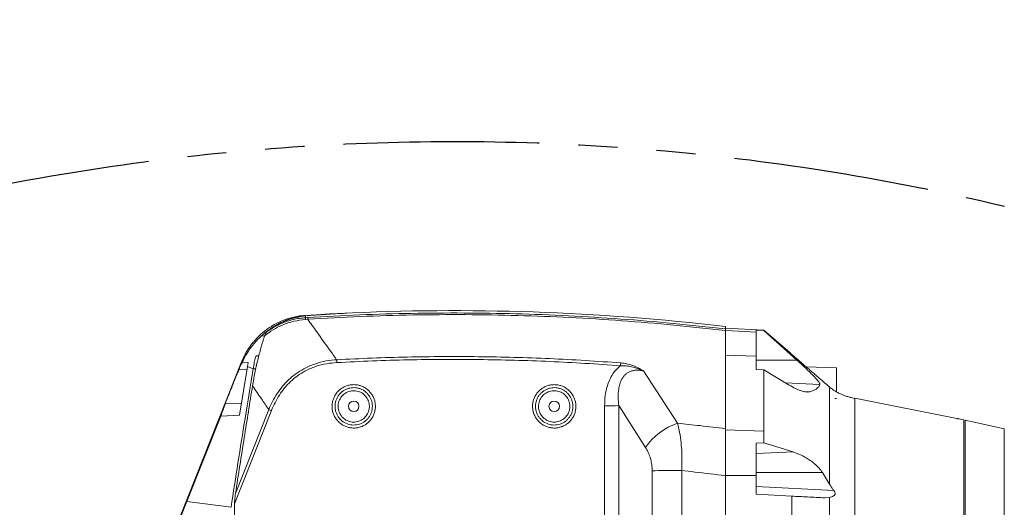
# Model space of a CAD drawing. Header units: millimetres. Extents: x 0 to 16820, y 0 to 11880.
# Tile 113 of 122: x 13418 to 14057, y 8439 to 8755. Entities that reach past the tile are written whole.
import ezdxf

# ---------------------------------------------------------------- set-up
doc = ezdxf.new("R2010")
doc.units = ezdxf.units.MM
doc.header["$LTSCALE"] = 20
doc.linetypes.add('PHANTOM', pattern=[12.7, 6.35, -1.27, 1.27, -1.27, 1.27, -1.27])
doc.styles.add('SLDTEXTSTYLE0', font='TXT', dxfattribs={"width": 0.605})
doc.dimstyles.new('SLDDIMSTYLE0', dxfattribs={"dimtxt": 140, "dimasz": 100, "dimexe": 0, "dimexo": 0.0625, "dimgap": 35, "dimtad": 1, "dimtoh": 1, "dimdec": 0, "dimrnd": 1e-09, "dimzin": 12, "dimdsep": 46, "dimtxsty": 'SLDTEXTSTYLE0', "dimsah": 1, "dimcen": 0.09, "dimadec": 0, "dimazin": 0, "dimtfac": 1, "dimtofl": 0, "dimtmove": 0, "dimatfit": 3, "dimfxl": 1, "dimfrac": 2, "dimtolj": 1, "dimtzin": 12, "dimarcsym": 0})

# ---------------------------------------------------------------- blocks, each defined once
blk = doc.blocks.new('*D18')
at = {"color": 7, "linetype": 'Continuous', "lineweight": 0}
for p, q in [((13699.83, 9477.35), (16388.41, 9477.35)), ((16358.41, 9477.35), (16358.41, 6644.47)), ((13848.53, 6644.47), (16388.41, 6644.47))]:
    blk.add_line(p, q, dxfattribs=at)
for points in [[(16358.41, 9477.35), (16343.41, 9377.35), (16373.41, 9377.35)], [(16358.41, 6644.47), (16373.41, 6744.47), (16343.41, 6744.47)]]:
    blk.add_solid(points, dxfattribs=at)
at = {"color": 7, "linetype": 'Continuous', "lineweight": 0, "insert": (16177.94, 7847.03), "char_height": 140, "attachment_point": 1, "rotation": 90, "style": 'SLDTEXTSTYLE0'}
blk.add_mtext('2833', dxfattribs=at)

msp = doc.modelspace()

# ---------------------------------------------------------------- linework, layer by layer
at = {"color": 8, "linetype": 'Continuous', "lineweight": 0}
for p, q in [((13603.65, 8563.03), (13603.57, 8561.85)), ((13603.57, 8561.85), (13604.96, 8561.94)), ((13603.66, 8563.28), (13603.65, 8563.14)), ((13605.03, 8560.87), (13603.59, 8560.77)), ((13895.83, 8536.87), (13875.83, 8537.54)), ((13922.09, 8534.47), (13895.83, 8534.47)), ((13560.47, 8528.41), (13565.68, 8528.2)), ((13822.82, 8527.35), (13844.78, 8493.51)), ((13937.09, 8518.59), (13914.66, 8519.75)), ((13930.6, 8513.93), (13926.51, 8514.14)), ((13551.52, 8506.14), (13562.13, 8506.59)), ((13797.51, 8394.66), (13797.51, 8504.79)), ((13824.01, 8477.79), (13806.7, 8504.89)), ((13806.7, 8504.89), (13806.7, 8394.58)), ((13581.48, 8501.65), (13557.57, 8441.21)), ((13558.16, 8447.93), (13579.7, 8502.33)), ((13900.83, 8488.34), (13875.83, 8489.18)), ((14056.66, 8329.13), (14056.66, 8489.8)), ((13919.66, 8474.93), (13895.83, 8473.83)), ((13828.34, 8393.68), (13828.34, 8462.72)), ((13847.49, 8462.83), (13847.49, 8326.48)), ((13895.83, 8459.67), (13875.83, 8459.69)), ((13938.76, 8461.47), (13895.83, 8461.47)), ((13895.83, 8452.46), (13946.2, 8449.82))]:
    msp.add_line(p, q, dxfattribs=at)
at = {"color": 7, "linetype": 'Continuous', "lineweight": 0}
for p, q in [((13603.65, 8563.03), (13626.23, 8564.66)), ((13603.66, 8563.29), (13603.66, 8563.28)), ((13875.83, 8556.1), (13875.83, 8554.57)), ((13900.83, 8553.79), (13875.83, 8555.1)), ((13574.89, 8549.9), (13577.24, 8550.09)), ((13900.83, 8553.61), (13895.83, 8553.87)), ((13895.83, 8553.87), (13895.83, 8552.5)), ((13895.83, 8552.5), (13895.83, 8536.87)), ((13917.33, 8539.47), (13900.83, 8553.78)), ((13900.83, 8553.74), (13900.83, 8553.61)), ((13900.83, 8553.61), (13922.09, 8534.47)), ((13895.83, 8536.87), (13895.83, 8528.42)), ((13562.15, 8533.22), (13522.24, 8433.02)), ((13560.84, 8498.74), (13566.01, 8530.21)), ((13562.62, 8533.03), (13562.07, 8531.92)), ((13566.43, 8532.88), (13562.62, 8533.03)), ((13566.01, 8530.21), (13566.43, 8532.88)), ((13569.69, 8528.84), (13566.01, 8530.21)), ((13570.19, 8531.89), (13569.69, 8528.84)), ((13947.83, 8529.47), (13928.28, 8529.98)), ((13947.83, 8529.47), (13947.83, 8513.81)), ((13571.34, 8528.82), (13569.69, 8528.84)), ((13895.83, 8528.42), (13900.83, 8528.04)), ((13900.83, 8528.04), (13900.83, 8488.34)), ((13917.19, 8518.23), (13900.83, 8528.04)), ((13945.18, 8515.58), (13943.33, 8516.97)), ((13946.88, 8509.44), (13947.83, 8509.47)), ((14025.95, 8496.57), (13959.82, 8509.85)), ((13526.66, 8442.77), (13548.72, 8498.17)), ((13548.72, 8498.17), (13560.84, 8498.74)), ((14030.43, 8495.65), (14030.43, 8323.26)), ((14031.33, 8323.47), (14031.33, 8495.44)), ((14056.66, 8489.8), (14034.33, 8494.8)), ((14034.33, 8494.77), (14034.33, 8494.8)), ((13875.83, 8489.18), (13875.83, 8459.69)), ((13900.83, 8480.77), (13895.83, 8480.66)), ((13895.83, 8480.66), (13895.83, 8459.67)), ((13900.83, 8480.77), (13919.66, 8474.93)), ((13875.83, 8459.45), (13875.83, 8341.52)), ((13895.83, 8459.67), (13895.83, 8447.47)), ((13938.76, 8461.47), (13943.34, 8453.96)), ((13895.83, 8447.47), (13918.83, 8446.26)), ((13918.83, 8446.26), (13918.83, 8371.17)), ((13522.72, 8433.02), (13526.66, 8442.77)), ((13555.26, 8439.02), (13526.66, 8442.77)), ((13943.31, 8445.33), (13940.28, 8445.14))]:
    msp.add_line(p, q, dxfattribs=at)
at = {"color": 8, "linetype": 'Continuous', "lineweight": 0, "flags": 128}
for points in [[(13605.03, 8560.87), (13605.02, 8561.1), (13605, 8561.3), (13604.99, 8561.48), (13604.98, 8561.63), (13604.97, 8561.75), (13604.97, 8561.85), (13604.97, 8561.91), (13604.96, 8561.94)], [(13623.85, 8532.82), (13623.84, 8533.07), (13623.82, 8533.32), (13623.81, 8533.56), (13623.8, 8533.8), (13623.79, 8534.03), (13623.77, 8534.25), (13623.76, 8534.46), (13623.75, 8534.65)], [(13807.84, 8530.73), (13807.86, 8530.98), (13807.87, 8531.23), (13807.89, 8531.47), (13807.91, 8531.71), (13807.93, 8531.94), (13807.95, 8532.16), (13807.96, 8532.37), (13807.98, 8532.56)], [(13828.34, 8462.72), (13830.2, 8462.74), (13832.27, 8462.77), (13834.52, 8462.79), (13836.92, 8462.8), (13839.45, 8462.82), (13842.08, 8462.83), (13844.77, 8462.83), (13847.49, 8462.83)]]:
    msp.add_lwpolyline(points, dxfattribs=at)
at = {"color": 7, "linetype": 'Continuous', "lineweight": 0, "flags": 128}
for points in [[(13895.83, 8552.5), (13888.33, 8552.89), (13875.83, 8553.53)], [(14027.43, 8496.26), (14029.17, 8495.91), (14030.43, 8495.65)], [(14031.33, 8495.44), (14032.97, 8495.08), (14034.33, 8494.77)]]:
    msp.add_lwpolyline(points, dxfattribs=at)
at = {"color": 7, "linetype": 'Continuous', "lineweight": 0}
for centre in [(13634.83, 8504.47), (13764.83, 8504.47)]:
    msp.add_circle(centre, 3.4, dxfattribs=at)
at = {"color": 7, "linetype": 'Continuous', "lineweight": 30}
msp.add_arc((13699.83, 7139.47), 2337.88, 300, 180, dxfattribs=at)
at = {"color": 7, "linetype": 'PHANTOM', "lineweight": 30}
msp.add_arc((13699.83, 7139.47), 1536.4, 353.21587, 126.78413, dxfattribs=at)
at = {"color": 8, "linetype": 'Continuous', "lineweight": 0}
for centre, radius, start, end in [((13614.89, 8561.59), 11.33, 178.66852, 184.15473), ((13798.2, 8856.04), 351.25, 269.88686, 271.3865), ((13540.56, 8398.45), 111.01, 68.37172, 69.35804), ((13858.41, 8453.9), 41.89, 108.98972, 145.21935)]:
    msp.add_arc(centre, radius, start, end, dxfattribs=at)
at = {"color": 7, "linetype": 'Continuous', "lineweight": 0}
msp.add_arc((13699.83, 7066.47), 1500, 83.26177, 92.81256, dxfattribs=at)
for centre, major_axis, ratio, start_param, end_param in [((17479.78, 7414.64), (3932.27, -1077.64), 0.246712, 3.099748, 3.10353), ((16753.11, 9236.38), (3212.34, 880.34), 0.246712, 2.968022, 2.976595), ((16682.62, 8409.47), (0, 4000), 0.781286, 1.562859, 1.588157)]:
    msp.add_ellipse(centre, major_axis=major_axis, ratio=ratio, start_param=start_param, end_param=end_param, dxfattribs=at)
for points, knots in [([(13603.66, 8563.38), (13602.67, 8563.3), (13600.43, 8563.14), (13596.99, 8562.54), (13593.37, 8561.65), (13589.87, 8560.48), (13586.52, 8559.08), (13583.32, 8557.44), (13580.3, 8555.6), (13577.46, 8553.58), (13574.82, 8551.39), (13572.38, 8549.06), (13570.16, 8546.61), (13568.15, 8544.08), (13566.36, 8541.48), (13564.78, 8538.85), (13563.43, 8536.21), (13562.57, 8534.34), (13562.2, 8533.33), (13562.15, 8533.21)], [0, 0, 0, 0, 0.054577, 0.124304, 0.193156, 0.261138, 0.328245, 0.394461, 0.459759, 0.524098, 0.587425, 0.649671, 0.710745, 0.770533, 0.828887, 0.885609, 0.940422, 0.992907, 1, 1, 1, 1]), ([(13603.65, 8563.03), (13601.56, 8562.75), (13597.38, 8562.18), (13591.12, 8560.18), (13584.89, 8557.33), (13580.9, 8554.51), (13578.89, 8553.09)], [0, 0, 0, 0, 0.244623, 0.491128, 0.744227, 1, 1, 1, 1]), ([(13603.65, 8563.14), (13602.69, 8563.03), (13600.88, 8562.84), (13598.39, 8562.37), (13595.99, 8561.81), (13593.59, 8561.1), (13591.14, 8560.24), (13589.58, 8559.58), (13588.84, 8559.25)], [0, 0, 0, 0, 0.193768, 0.360378, 0.499856, 0.678975, 0.845683, 1, 1, 1, 1]), ([(13629.98, 8564.79), (13628.65, 8564.74), (13625.1, 8564.62), (13619.58, 8564.32), (13613.65, 8563.95), (13608.41, 8563.55), (13605.16, 8563.27), (13603.65, 8563.14)], [0, 0, 0, 0, 0.1512885, 0.4036249, 0.6291817, 0.8279697, 1, 1, 1, 1]), ([(13581.71, 8555.33), (13580.5, 8554.49), (13578.16, 8552.87), (13575.95, 8550.87), (13574.88, 8549.9)], [0, 0, 0, 0, 0.519086, 1, 1, 1, 1]), ([(13588.84, 8559.25), (13588.01, 8558.87), (13586.4, 8558.12), (13584.02, 8556.81), (13582.48, 8555.83), (13581.71, 8555.33)], [0, 0, 0, 0, 0.341259, 0.668607, 1, 1, 1, 1]), ([(13562.62, 8533.03), (13563.59, 8535.05), (13565.47, 8538.95), (13568.82, 8543.6), (13571.96, 8547.2), (13573.93, 8549.01), (13574.89, 8549.9)], [0, 0, 0, 0, 0.318406, 0.618125, 0.813488, 1, 1, 1, 1]), ([(13577.04, 8550.11), (13576.23, 8547.55), (13574.61, 8542.43), (13572.53, 8534.42), (13570.69, 8526.21), (13569.72, 8520.59), (13569.23, 8517.77)], [0, 0, 0, 0, 0.247827, 0.496533, 0.747843, 1, 1, 1, 1]), ([(13578.89, 8553.09), (13578.54, 8552.74), (13577.77, 8551.99), (13577.29, 8550.76), (13577.04, 8550.11)], [0, 0, 0, 0, 0.468015, 1, 1, 1, 1]), ([(13875.83, 8553.5), (13875.83, 8553.73), (13875.83, 8554.21), (13875.83, 8554.51), (13875.83, 8554.56), (13875.83, 8554.57)], [0, 0, 0, 0, 0.40984, 0.819757, 1, 1, 1, 1]), ([(13875.83, 8489.96), (13875.83, 8493.41), (13875.83, 8514.59), (13875.83, 8535.77), (13875.83, 8553.5)], [0, 0, 0, 0, 0.162787, 1, 1, 1, 1]), ([(13573.27, 8537.04), (13572.95, 8537.13), (13572.55, 8537.24), (13572.02, 8537.21), (13571.77, 8537.12), (13571.55, 8536.94), (13571.19, 8536.36), (13570.72, 8534.65), (13570.41, 8533.05), (13570.19, 8531.89)], [0, 0, 0, 0, 0.165574, 0.216345, 0.25136, 0.28669, 0.330643, 0.515927, 1, 1, 1, 1]), ([(13935.74, 8523.49), (13935.75, 8523.48), (13935.79, 8523.47), (13935.02, 8524.15), (13933.91, 8525.12), (13932.49, 8526.35), (13930.62, 8527.96), (13927.96, 8530.25), (13924.69, 8533.07), (13920.99, 8536.28), (13918.51, 8538.44), (13917.33, 8539.47)], [0, 0, 0, 0, 0.046674, 0.152435, 0.226447, 0.302565, 0.411213, 0.522838, 0.683508, 0.848676, 1, 1, 1, 1]), ([(13922.09, 8534.47), (13923.45, 8533.23), (13926.16, 8530.76), (13929.49, 8527.61), (13932.03, 8525.11), (13933.71, 8523.37), (13935.06, 8521.87), (13936.26, 8520.42), (13937.05, 8519.22), (13937.08, 8518.77), (13937.09, 8518.59)], [0, 0, 0, 0, 0.20076, 0.40123, 0.510316, 0.619267, 0.703538, 0.78768, 0.91795, 1, 1, 1, 1]), ([(13551.52, 8506.14), (13551.66, 8506.5), (13551.93, 8507.22), (13552.71, 8509.25), (13553.73, 8511.83), (13554.86, 8514.68), (13555.89, 8517.24), (13556.78, 8519.46), (13557.61, 8521.52), (13558.43, 8523.53), (13559.2, 8525.41), (13559.83, 8526.93), (13560.24, 8527.89), (13560.41, 8528.29), (13560.47, 8528.41)], [0, 0, 0, 0, 0.092759, 0.184528, 0.276677, 0.360699, 0.449624, 0.517534, 0.585537, 0.676875, 0.768314, 0.861655, 0.955006, 1, 1, 1, 1]), ([(13569.69, 8528.84), (13567.93, 8518.11), (13564.58, 8497.8), (13559.77, 8467.86), (13556.77, 8448.64), (13555.26, 8439.02)], [0, 0, 0, 0, 0.358917, 0.679455, 1, 1, 1, 1]), ([(13943.34, 8516.96), (13941.21, 8518.8), (13938.69, 8520.97), (13936.13, 8523.15), (13935.74, 8523.49)], [0, 0, 0, 0, 0.847522, 1, 1, 1, 1]), ([(13569.23, 8517.77), (13567.42, 8506.57), (13563.67, 8483.32), (13560.04, 8460.01), (13558.16, 8447.93)], [0, 0, 0, 0, 0.481542, 1, 1, 1, 1]), ([(13930.6, 8513.93), (13930.13, 8513.83), (13929.18, 8513.64), (13927.07, 8513.9), (13924.43, 8514.64), (13921.01, 8516.05), (13918.56, 8517.45), (13917.19, 8518.23)], [0, 0, 0, 0, 0.145103, 0.295601, 0.508819, 0.72779, 1, 1, 1, 1]), ([(13937.09, 8518.59), (13936.98, 8518.26), (13936.77, 8517.59), (13935.92, 8516.62), (13934.64, 8515.67), (13932.92, 8514.76), (13931.37, 8514.2), (13930.6, 8513.93)], [0, 0, 0, 0, 0.196584, 0.394327, 0.595993, 0.799169, 1, 1, 1, 1]), ([(13959.83, 8509.47), (13959.01, 8509.67), (13957.33, 8510.08), (13955.01, 8510.75), (13952.85, 8511.48), (13950.62, 8512.37), (13948.48, 8513.4), (13946.53, 8514.52), (13945.57, 8515.21), (13945.05, 8515.58)], [0, 0, 0, 0, 0.090966, 0.186752, 0.289879, 0.403125, 0.574129, 0.772213, 1, 1, 1, 1]), ([(13959.83, 8509.77), (13959.83, 8509.79), (13959.83, 8509.84), (13959.83, 8509.54), (13959.83, 8509.4)], [0, 0, 0, 0, 0.508175, 1, 1, 1, 1]), ([(14025.95, 8496.57), (14025.95, 8496.57), (14025.93, 8496.57), (14026.07, 8496.54), (14026.36, 8496.48), (14026.77, 8496.39), (14027.15, 8496.31), (14027.38, 8496.27), (14027.43, 8496.26)], [0, 0, 0, 0, 0.083972, 0.291593, 0.50044, 0.713121, 0.930354, 1, 1, 1, 1]), ([(13875.83, 8459.45), (13875.83, 8460.85), (13875.83, 8463.63), (13875.83, 8467.82), (13875.83, 8471.98), (13875.83, 8477.24), (13875.83, 8483.47), (13875.83, 8487.78), (13875.83, 8489.96)], [0, 0, 0, 0, 0.126238, 0.252476, 0.382635, 0.512793, 0.753002, 1, 1, 1, 1]), ([(13900.83, 8488.34), (13900.83, 8487.15), (13900.83, 8484.75), (13900.83, 8482.1), (13900.83, 8480.77)], [0, 0, 0, 0, 0.497486, 1, 1, 1, 1]), ([(13919.66, 8474.93), (13921.51, 8474.26), (13924.32, 8473.25), (13928.06, 8471.22), (13930.91, 8469.39), (13933.73, 8467.2), (13936.49, 8464.62), (13938, 8462.52), (13938.76, 8461.47)], [0, 0, 0, 0, 0.2707241, 0.410387, 0.5500104, 0.6982748, 0.8492692, 1, 1, 1, 1]), ([(13946.2, 8449.82), (13945.98, 8450.1), (13944.93, 8451.41), (13944.04, 8452.83), (13943.34, 8453.96)], [0, 0, 0, 0, 0.211736, 1, 1, 1, 1]), ([(13558.16, 8447.93), (13558.03, 8446.95), (13557.76, 8444.99), (13557.6, 8442.73), (13557.58, 8441.47), (13557.57, 8441.21)], [0, 0, 0, 0, 0.441851, 0.887495, 1, 1, 1, 1]), ([(13940.28, 8445.14), (13936.56, 8445.33), (13929.47, 8445.7), (13922.26, 8446.08), (13918.83, 8446.26)], [0, 0, 0, 0, 0.523942, 1, 1, 1, 1]), ([(13946.2, 8449.82), (13946.46, 8449.48), (13946.84, 8448.97), (13947.05, 8448.17), (13947, 8447.56), (13946.66, 8446.91), (13945.87, 8446.24), (13944.69, 8445.67), (13943.77, 8445.44), (13943.31, 8445.33)], [0, 0, 0, 0, 0.162198, 0.240891, 0.320039, 0.409849, 0.559092, 0.779069, 1, 1, 1, 1])]:
    msp.add_open_spline(points, degree=3, knots=knots, dxfattribs=at)
at = {"color": 8, "linetype": 'Continuous', "lineweight": 0}
for points, knots in [([(13578.89, 8553.09), (13580.34, 8554.05), (13583.24, 8555.98), (13588.76, 8558.64), (13594.24, 8560.45), (13599.5, 8561.49), (13602.21, 8561.73), (13603.57, 8561.85)], [0, 0, 0, 0, 0.195671, 0.393669, 0.692351, 0.846178, 1, 1, 1, 1]), ([(13604.96, 8561.94), (13616.19, 8562.58), (13638.65, 8563.86), (13672.41, 8564.81), (13706.2, 8565.06), (13740.08, 8564.53), (13774.01, 8563.24), (13807.99, 8561.16), (13841.95, 8558.35), (13864.54, 8555.83), (13875.83, 8554.57)], [0, 0, 0, 0, 0.12436, 0.248719, 0.373333, 0.497946, 0.623329, 0.748713, 0.874357, 1, 1, 1, 1]), ([(13875.83, 8553.5), (13864.66, 8554.75), (13842.3, 8557.24), (13808.66, 8560.04), (13774.94, 8562.12), (13741.09, 8563.44), (13707.15, 8563.99), (13673.11, 8563.76), (13639.06, 8562.81), (13616.37, 8561.52), (13605.03, 8560.87)], [0, 0, 0, 0, 0.124359, 0.248718, 0.373331, 0.497944, 0.623328, 0.748712, 0.874356, 1, 1, 1, 1]), ([(13603.59, 8560.77), (13601.04, 8560.45), (13595.87, 8559.82), (13588.82, 8557.38), (13582.44, 8554.17), (13578.85, 8551.47), (13577.04, 8550.11)], [0, 0, 0, 0, 0.264793, 0.537061, 0.766245, 1, 1, 1, 1]), ([(13605.03, 8560.87), (13606.96, 8558.17), (13611.87, 8551.3), (13618.11, 8542.56), (13622.42, 8536.52), (13623.75, 8534.65)], [0, 0, 0, 0, 0.309543, 0.78674, 1, 1, 1, 1]), ([(13623.75, 8534.65), (13631.4, 8535.03), (13646.71, 8535.78), (13669.69, 8536.44), (13692.69, 8536.75), (13715.73, 8536.67), (13738.78, 8536.23), (13761.86, 8535.4), (13784.93, 8534.22), (13800.3, 8533.12), (13807.98, 8532.56)], [0, 0, 0, 0, 0.124669, 0.249338, 0.374138, 0.498939, 0.624137, 0.749336, 0.874668, 1, 1, 1, 1]), ([(13562.07, 8531.92), (13562.09, 8532.27), (13562.14, 8532.97), (13562.16, 8533.32), (13562.15, 8533.22), (13562.15, 8533.21)], [0, 0, 0, 0, 0.475176, 0.9505951, 1, 1, 1, 1]), ([(13579.7, 8502.33), (13580.49, 8504.13), (13582.07, 8507.72), (13585.08, 8512.78), (13588.59, 8517.54), (13592.68, 8521.85), (13597.29, 8525.64), (13602.85, 8529.16), (13609.46, 8532.03), (13616.68, 8533.97), (13621.51, 8534.44), (13623.75, 8534.65)], [0, 0, 0, 0, 0.101613, 0.203442, 0.304941, 0.407837, 0.511118, 0.613964, 0.748573, 0.883265, 1, 1, 1, 1]), ([(13623.85, 8532.82), (13621.68, 8532.63), (13617.01, 8532.23), (13610.02, 8530.41), (13603.64, 8527.68), (13598.28, 8524.29), (13593.85, 8520.62), (13589.92, 8516.44), (13586.57, 8511.81), (13583.71, 8506.88), (13582.22, 8503.39), (13581.48, 8501.65)], [0, 0, 0, 0, 0.1170066, 0.2515518, 0.3860021, 0.4886071, 0.5916707, 0.6943316, 0.7960643, 0.8981418, 1, 1, 1, 1]), ([(13807.84, 8530.73), (13800.2, 8531.28), (13784.94, 8532.38), (13762.01, 8533.55), (13739.05, 8534.38), (13716.05, 8534.83), (13693.02, 8534.91), (13669.96, 8534.61), (13646.9, 8533.95), (13631.53, 8533.2), (13623.85, 8532.82)], [0, 0, 0, 0, 0.124669, 0.249337, 0.374137, 0.498938, 0.624136, 0.749335, 0.874668, 1, 1, 1, 1]), ([(13797.51, 8504.79), (13797.58, 8506.99), (13797.72, 8511.37), (13798.92, 8517.11), (13800.7, 8521.88), (13802.68, 8525.44), (13805.07, 8528.41), (13806.86, 8530.01), (13807.82, 8530.72), (13807.84, 8530.73)], [0, 0, 0, 0, 0.227559, 0.454692, 0.604118, 0.753329, 0.875779, 0.998129, 1, 1, 1, 1]), ([(13822.82, 8527.35), (13822.81, 8527.36), (13821.57, 8527.94), (13819.01, 8529), (13815.21, 8530.09), (13811.45, 8530.71), (13809.05, 8530.72), (13807.84, 8530.73)], [0, 0, 0, 0, 0.002493, 0.271487, 0.544222, 0.769645, 1, 1, 1, 1]), ([(13807.98, 8532.56), (13809.23, 8532.42), (13811.77, 8532.12), (13815.55, 8531.01), (13819.26, 8529.42), (13821.64, 8528.07), (13822.81, 8527.36), (13822.82, 8527.35)], [0, 0, 0, 0, 0.230968, 0.468807, 0.730959, 0.997687, 1, 1, 1, 1]), ([(13822.82, 8527.35), (13822.17, 8527.49), (13820.72, 8527.79), (13818.42, 8527.93), (13816.13, 8527.71), (13814.08, 8527.1), (13812.63, 8526.36), (13811.3, 8525.4), (13810.1, 8524.24), (13809.14, 8522.91), (13808.14, 8521.12), (13807.25, 8518.82), (13806.44, 8514.94), (13806.17, 8510.25), (13806.53, 8506.68), (13806.7, 8504.89)], [0, 0, 0, 0, 0.058982, 0.130658, 0.202171, 0.260243, 0.318255, 0.344268, 0.403982, 0.463788, 0.488733, 0.58445, 0.680455, 0.840045, 1, 1, 1, 1]), ([(13579.7, 8502.33), (13578.14, 8504.63), (13574.65, 8509.78), (13571.17, 8514.92), (13569.23, 8517.77)], [0, 0, 0, 0, 0.445226, 1, 1, 1, 1]), ([(13624.86, 8494.52), (13624.47, 8494.95), (13623.54, 8495.95), (13622.38, 8497.78), (13621.43, 8499.96), (13620.87, 8502.27), (13620.7, 8504.64), (13620.94, 8507.01), (13621.57, 8509.31), (13622.58, 8511.46), (13623.93, 8513.42), (13625.6, 8515.12), (13627.52, 8516.52), (13629.66, 8517.58), (13631.94, 8518.26), (13634.3, 8518.55), (13636.68, 8518.44), (13639, 8517.93), (13641.39, 8516.97), (13643.56, 8515.56), (13645.42, 8513.78), (13646.84, 8511.88), (13647.92, 8509.75), (13648.63, 8507.48), (13648.94, 8505.12), (13648.86, 8502.74), (13648.37, 8500.41), (13647.51, 8498.2), (13646.28, 8496.16), (13644.73, 8494.35), (13642.89, 8492.84), (13640.83, 8491.65), (13638.59, 8490.83), (13636.25, 8490.38), (13633.88, 8490.35), (13631.52, 8490.7), (13629.27, 8491.46), (13626.96, 8492.66), (13625.61, 8493.85), (13624.86, 8494.52)], [0, 0, 0, 0, 0.019568, 0.046409, 0.07325, 0.100097, 0.126945, 0.153799, 0.180654, 0.207513, 0.234373, 0.261232, 0.28809, 0.314943, 0.341795, 0.368637, 0.39548, 0.422316, 0.449153, 0.482595, 0.509448, 0.536301, 0.56315, 0.589999, 0.616852, 0.643706, 0.670563, 0.697421, 0.724277, 0.751134, 0.777987, 0.80484, 0.831688, 0.858536, 0.885379, 0.912223, 0.939062, 0.965902, 1, 1, 1, 1]), ([(13646.94, 8504.47), (13646.88, 8503.5), (13646.77, 8501.85), (13646, 8499.64), (13645.05, 8497.83), (13643.79, 8496.21), (13642.29, 8494.82), (13640.57, 8493.71), (13638.07, 8492.63), (13634.67, 8492.1), (13630.61, 8492.85), (13627.61, 8494.55), (13625.66, 8496.45), (13624.45, 8498.1), (13623.53, 8499.93), (13622.89, 8502.05), (13622.65, 8504.26), (13622.84, 8506.48), (13623.34, 8508.47), (13624.19, 8510.34), (13625.33, 8512.05), (13626.75, 8513.54), (13628.39, 8514.78), (13630.23, 8515.71), (13632.19, 8516.33), (13634.22, 8516.6), (13636.28, 8516.54), (13638.29, 8516.12), (13640.2, 8515.37), (13641.96, 8514.31), (13643.51, 8512.98), (13644.82, 8511.39), (13645.85, 8509.62), (13646.55, 8507.69), (13646.89, 8505.95), (13646.93, 8504.87), (13646.94, 8504.47)], [0, 0, 0, 0, 0.037975, 0.064847, 0.091719, 0.118548, 0.145377, 0.172166, 0.198955, 0.252292, 0.305612, 0.358952, 0.385742, 0.412531, 0.439362, 0.466193, 0.499689, 0.52661, 0.55353, 0.580475, 0.607421, 0.634378, 0.661334, 0.688276, 0.715217, 0.74213, 0.769042, 0.795932, 0.822822, 0.849708, 0.876594, 0.903491, 0.930388, 0.957296, 0.984204, 1, 1, 1, 1]), ([(13754.86, 8494.52), (13754.47, 8494.95), (13753.54, 8495.95), (13752.38, 8497.78), (13751.43, 8499.96), (13750.87, 8502.27), (13750.7, 8504.64), (13750.94, 8507.01), (13751.57, 8509.31), (13752.58, 8511.46), (13753.93, 8513.42), (13755.6, 8515.12), (13757.52, 8516.52), (13759.66, 8517.58), (13761.94, 8518.26), (13764.3, 8518.55), (13766.68, 8518.44), (13769, 8517.93), (13771.39, 8516.97), (13773.56, 8515.56), (13775.42, 8513.78), (13776.84, 8511.88), (13777.92, 8509.75), (13778.63, 8507.48), (13778.94, 8505.12), (13778.86, 8502.74), (13778.37, 8500.41), (13777.51, 8498.2), (13776.28, 8496.16), (13774.73, 8494.35), (13772.89, 8492.84), (13770.83, 8491.65), (13768.59, 8490.83), (13766.25, 8490.38), (13763.88, 8490.35), (13761.52, 8490.7), (13759.27, 8491.46), (13756.96, 8492.66), (13755.61, 8493.85), (13754.86, 8494.52)], [0, 0, 0, 0, 0.019568, 0.046409, 0.07325, 0.100097, 0.126945, 0.153799, 0.180654, 0.207513, 0.234373, 0.261232, 0.28809, 0.314943, 0.341795, 0.368637, 0.39548, 0.422316, 0.449153, 0.482595, 0.509448, 0.536301, 0.56315, 0.589999, 0.616852, 0.643706, 0.670563, 0.697421, 0.724277, 0.751134, 0.777987, 0.80484, 0.831688, 0.858536, 0.885379, 0.912223, 0.939062, 0.965902, 1, 1, 1, 1]), ([(13776.94, 8504.47), (13776.88, 8503.5), (13776.77, 8501.85), (13776, 8499.64), (13775.05, 8497.83), (13773.79, 8496.21), (13772.29, 8494.82), (13770.57, 8493.71), (13768.07, 8492.63), (13764.67, 8492.1), (13760.61, 8492.85), (13757.61, 8494.55), (13755.66, 8496.45), (13754.45, 8498.1), (13753.53, 8499.93), (13752.89, 8502.05), (13752.65, 8504.26), (13752.84, 8506.48), (13753.34, 8508.47), (13754.19, 8510.34), (13755.33, 8512.05), (13756.75, 8513.54), (13758.39, 8514.78), (13760.23, 8515.71), (13762.19, 8516.33), (13764.22, 8516.6), (13766.28, 8516.54), (13768.29, 8516.12), (13770.2, 8515.37), (13771.96, 8514.31), (13773.51, 8512.98), (13774.82, 8511.39), (13775.85, 8509.62), (13776.55, 8507.69), (13776.89, 8505.95), (13776.93, 8504.87), (13776.94, 8504.47)], [0, 0, 0, 0, 0.037975, 0.064847, 0.091719, 0.118548, 0.145377, 0.172166, 0.198955, 0.252292, 0.305612, 0.358952, 0.385742, 0.412531, 0.439362, 0.466193, 0.499689, 0.52661, 0.55353, 0.580475, 0.607421, 0.634378, 0.661334, 0.688276, 0.715217, 0.74213, 0.769042, 0.795932, 0.822822, 0.849708, 0.876594, 0.903491, 0.930388, 0.957296, 0.984204, 1, 1, 1, 1]), ([(13943.34, 8453.96), (13943.34, 8455.46), (13943.35, 8459.66), (13943.37, 8466.25), (13943.38, 8473.48), (13943.39, 8480.32), (13943.4, 8486.75), (13943.41, 8492.71), (13943.42, 8498.18), (13943.42, 8503.15), (13943.42, 8507.44), (13943.41, 8510.81), (13943.41, 8513.3), (13943.39, 8514.95), (13943.38, 8516), (13943.36, 8516.64), (13943.35, 8516.9), (13943.34, 8516.94), (13943.33, 8516.95)], [0, 0, 0, 0, 0.036248, 0.101351, 0.16649, 0.231641, 0.296767, 0.361901, 0.427026, 0.492172, 0.557289, 0.622425, 0.687543, 0.752667, 0.817791, 0.882917, 0.948034, 1, 1, 1, 1]), ([(13644.99, 8504.46), (13644.98, 8504.79), (13644.92, 8506.27), (13644.19, 8508.84), (13642.2, 8511.68), (13639.39, 8513.72), (13636.06, 8514.7), (13632.59, 8514.53), (13629.37, 8513.21), (13626.76, 8510.9), (13625.07, 8507.86), (13624.55, 8504.85), (13624.86, 8501.86), (13625.98, 8499.03), (13628.26, 8496.4), (13631.28, 8494.68), (13634.69, 8494.05), (13638.13, 8494.59), (13641.19, 8496.23), (13643.53, 8498.8), (13644.81, 8501.7), (13644.94, 8503.65), (13644.99, 8504.46)], [0, 0, 0, 0, 0.015836, 0.069581, 0.123222, 0.176818, 0.230394, 0.284008, 0.337693, 0.39144, 0.445208, 0.498976, 0.532572, 0.586246, 0.639883, 0.693503, 0.747122, 0.80076, 0.854433, 0.908152, 0.961911, 1, 1, 1, 1]), ([(13774.99, 8504.46), (13774.98, 8504.79), (13774.92, 8506.27), (13774.19, 8508.84), (13772.2, 8511.68), (13769.39, 8513.72), (13766.06, 8514.7), (13762.59, 8514.53), (13759.37, 8513.21), (13756.76, 8510.9), (13755.07, 8507.86), (13754.55, 8504.85), (13754.86, 8501.86), (13755.98, 8499.03), (13758.26, 8496.4), (13761.28, 8494.68), (13764.69, 8494.05), (13768.13, 8494.59), (13771.19, 8496.23), (13773.53, 8498.8), (13774.81, 8501.7), (13774.94, 8503.65), (13774.99, 8504.46)], [0, 0, 0, 0, 0.015836, 0.069581, 0.123222, 0.176818, 0.230394, 0.284008, 0.337693, 0.39144, 0.445208, 0.498976, 0.532572, 0.586246, 0.639883, 0.693503, 0.747122, 0.80076, 0.854433, 0.908152, 0.961911, 1, 1, 1, 1]), ([(13959.83, 8509.4), (13959.83, 8509.3), (13959.83, 8509.01), (13959.83, 8507.81), (13959.83, 8505.84), (13959.83, 8503.19), (13959.83, 8499.94), (13959.83, 8496.09), (13959.83, 8491.66), (13959.83, 8486.69), (13959.83, 8481.21), (13959.83, 8475.25), (13959.83, 8468.86), (13959.83, 8462.08), (13959.83, 8454.95), (13959.83, 8447.52), (13959.83, 8439.83), (13959.83, 8431.95), (13959.83, 8423.92), (13959.83, 8415.79), (13959.83, 8407.62), (13959.83, 8399.46), (13959.83, 8391.37), (13959.83, 8383.39), (13959.83, 8375.59), (13959.83, 8368.02), (13959.83, 8360.72), (13959.83, 8353.74), (13959.83, 8347.13), (13959.83, 8342.39), (13959.83, 8339.87), (13959.83, 8339.3)], [0, 0, 0, 0, 0.01731, 0.053322, 0.089334, 0.125346, 0.161358, 0.19737, 0.233382, 0.269394, 0.305406, 0.341419, 0.377431, 0.413443, 0.449455, 0.485467, 0.521479, 0.557491, 0.593503, 0.629515, 0.665527, 0.701539, 0.737551, 0.773563, 0.809576, 0.845588, 0.8816, 0.917612, 0.953624, 0.989636, 1, 1, 1, 1]), ([(13844.78, 8493.51), (13845.26, 8491.57), (13846.22, 8487.63), (13847.12, 8481.2), (13847.61, 8474.61), (13847.73, 8468.53), (13847.56, 8464.56), (13847.49, 8462.83)], [0, 0, 0, 0, 0.221072, 0.447441, 0.643995, 0.844709, 1, 1, 1, 1]), ([(13844.78, 8493.51), (13849.64, 8492.99), (13860, 8491.9), (13870.34, 8490.63), (13875.83, 8489.96)], [0, 0, 0, 0, 0.468893, 1, 1, 1, 1]), ([(13828.34, 8462.72), (13828.32, 8463.56), (13828.26, 8465.49), (13827.81, 8468.46), (13826.96, 8471.7), (13825.71, 8474.9), (13824.58, 8476.82), (13824.01, 8477.79)], [0, 0, 0, 0, 0.148368, 0.340411, 0.53783, 0.765948, 1, 1, 1, 1]), ([(13875.83, 8459.45), (13869.2, 8460.29), (13859.76, 8461.48), (13850.3, 8462.52), (13847.49, 8462.83)], [0, 0, 0, 0, 0.70279, 1, 1, 1, 1]), ([(13943.05, 8372.44), (13943.06, 8375.12), (13943.08, 8380.63), (13943.12, 8389.17), (13943.15, 8397.96), (13943.18, 8406.83), (13943.22, 8415.71), (13943.25, 8424.54), (13943.28, 8434.37), (13943.3, 8441.1), (13943.31, 8444.98)], [0, 0, 0, 0, 0.113733, 0.233941, 0.354252, 0.474679, 0.595148, 0.715596, 0.835988, 1, 1, 1, 1]), ([(13943.31, 8444.98), (13943.31, 8445.04), (13943.31, 8445.16), (13943.31, 8445.27), (13943.31, 8445.33)], [0, 0, 0, 0, 0.500002, 1, 1, 1, 1])]:
    msp.add_open_spline(points, degree=3, knots=knots, dxfattribs=at)

# ---------------------------------------------------------------- dimensions: what is measured, and where the dimension line sits
at = {"color": 7, "linetype": 'Continuous', "lineweight": 0}
dim = msp.add_linear_dim(base=(16358.41, 6644.47), p1=(13699.83, 9477.35), p2=(13848.53, 6644.47), angle=90, dimstyle='SLDDIMSTYLE0', dxfattribs=at)
dim.commit()
dim.dimension.update_dxf_attribs({"geometry": '*D18', "text_midpoint": (16358.41, 8060.91), "dimtype": 160})

doc.saveas('drawing.dxf')
